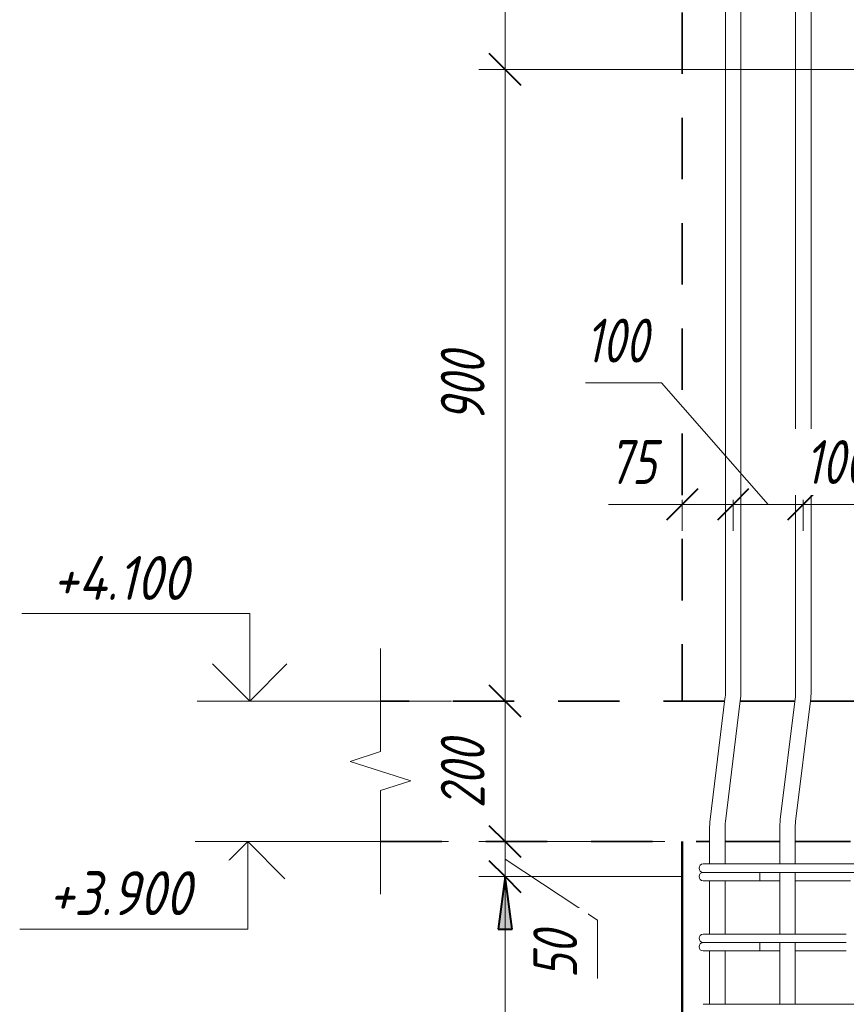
# Model space of a CAD drawing. Header units: millimetres. Extents: x 31181 to 43787, y -118926 to 7424.
# Tile 26 of 37: x 34705 to 35884, y 3668 to 5071. Entities that reach past the tile are written whole.
import ezdxf

# ---------------------------------------------------------------- set-up
doc = ezdxf.new("R2010")
doc.units = ezdxf.units.MM
doc.linetypes.add('01 Штриховая _4 мм_', pattern=[150, 87.5, -62.5])
for name, color, linetype, lineweight in [('A-____-____-DIMS', 211, 'Continuous', 9), ('A-____-____-DIMS-25', 211, 'Continuous', 9), ('A-____-NOTE-TEXT', 131, 'Continuous', 20), ('A-DETL-GENF-OTLN', 92, 'Continuous', 20), ('A-FLOR-____-MCUT', 192, 'Continuous', 50), ('G-____-____-DIMS', 111, 'Continuous', 9), ('S-COLS-____-OTLN', 52, 'Continuous', 20), ('S-RBAR-____-OTLN', 171, 'Continuous', 100)]:
    doc.layers.add(name, color=color, linetype=linetype, lineweight=lineweight)
doc.styles.add('GOST Common_I_5', font='GOST_Common Italic.ttf', dxfattribs={"width": 0.8, "height": 62.5})
doc.styles.add('GOST Common_I_6', font='GOST_Common Italic.ttf', dxfattribs={"width": 0.9, "height": 62.5})
doc.dimstyles.new('ADSK_Для_арматуры_Основной_2_5_мм_шаг_кол-во_Стрелки_точный', dxfattribs={"dimscale": 304.8, "dimtxt": 0.206224, "dimasz": 0, "dimexe": 0.123031, "dimexo": 0.000403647, "dimgap": 0.032808, "dimtad": 1, "dimdec": 0, "dimlfac": 304.8, "dimdsep": 46, "dimtxsty": 'GOST Common_I_5', "dimblk2": 'NONE', "dimsah": 1, "dimcen": 0.09, "dimdle": 0.123031, "dimazin": 0, "dimtfac": 1, "dimtdec": 4, "dimtix": 1, "dimtmove": 0, "dimatfit": 3, "dimfxl": 1, "dimtvp": 1, "dimtfill": 1, "dimtolj": 1, "dimtzin": 0, "dimarcsym": 2})
doc.dimstyles.new('ADSK_Округление_5мм__Узкий__3', dxfattribs={"dimscale": 304.8, "dimtxt": 0.206224, "dimasz": 0.147638, "dimexe": 0.123031, "dimexo": 0.000269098, "dimgap": 0.032808, "dimtad": 1, "dimdec": 0, "dimlfac": 304.8, "dimrnd": 5, "dimdsep": 46, "dimtxsty": 'GOST Common_I_5', "dimblk1": 'OBLIQUE', "dimblk2": 'OBLIQUE', "dimsah": 1, "dimcen": 0.09, "dimdle": 0.123031, "dimazin": 0, "dimtfac": 1, "dimtdec": 4, "dimtix": 1, "dimtmove": 1, "dimatfit": 3, "dimfxl": 1, "dimtvp": 1, "dimtfill": 1, "dimtolj": 1, "dimtzin": 0, "dimlwd": 20, "dimlwe": 20, "dimarcsym": 2})
doc.dimstyles.new('ADSK_Округление_5мм__Узкий__4', dxfattribs={"dimscale": 304.8, "dimtxt": 0.206224, "dimasz": 0.147638, "dimexe": 0.123031, "dimexo": 0.000269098, "dimgap": 0.032808, "dimtad": 1, "dimdec": 0, "dimlfac": 304.8, "dimrnd": 5, "dimdsep": 46, "dimtxsty": 'GOST Common_I_5', "dimblk1": 'OBLIQUE', "dimblk2": 'OBLIQUE', "dimsah": 1, "dimcen": 0.09, "dimdle": 0.123031, "dimazin": 0, "dimtfac": 1, "dimtdec": 4, "dimtix": 1, "dimtmove": 0, "dimatfit": 3, "dimfxl": 1, "dimtvp": 1, "dimtfill": 1, "dimtolj": 1, "dimtzin": 0, "dimlwd": 20, "dimlwe": 20, "dimarcsym": 2})

# ---------------------------------------------------------------- blocks, each defined once
blk = doc.blocks.new('ADSK_Обрыв_Линия - ADSK_Обрыв_линия-1072157-КЖ1_ПЭ_ВЭ1_Армирование_Пилоны_Пм-1_3_1-1')
at = {"layer": 'A-DETL-GENF-OTLN'}
for p, q in [((-1430, 4028.2), (-1430, 4100)), ((-1430, 3900), (-1430, 3972.5))]:
    blk.add_line(p, q, dxfattribs=at)
blk = doc.blocks.new('DIMBLOCK31-КЖ1_ПЭ_ВЭ1_Армирование_Пилоны_Пм-1_3_1-1')
at = {"layer": 'A-____-____-DIMS-25', "lineweight": 40}
for points in [[(35397.4, 3850), (35387.5, 3775), (35407.3, 3775)], [(35397.4, 2950), (35407.3, 3025), (35387.5, 3025)]]:
    blk.add_hatch(color=256, dxfattribs=at).paths.add_polyline_path(points)
at = {"layer": 'A-____-____-DIMS-25'}
for p, q in [((35397.4, 3887.5), (35397.4, 2912.5)), ((35397.4, 3850), (35359.9, 3850)), ((35397.4, 3850), (35636.3, 3850)), ((35397.4, 2950), (35359.9, 2950)), ((35397.4, 2950), (35636.3, 2950))]:
    blk.add_line(p, q, dxfattribs=at)
at = {"layer": 'A-____-____-DIMS-25', "lineweight": 40}
for p, q in [((35397.4, 3850), (35387.5, 3775)), ((35407.3, 3775), (35397.4, 3850)), ((35387.5, 3775), (35407.3, 3775)), ((35407.3, 3025), (35387.5, 3025)), ((35387.5, 3025), (35397.4, 2950)), ((35397.4, 2950), (35407.3, 3025))]:
    blk.add_line(p, q, dxfattribs=at)
at = {"layer": 'A-____-____-DIMS-25', "color": 0, "insert": (35305.7, 3246.6), "char_height": 62.5, "width": 368.194, "attachment_point": 1, "rotation": 90, "line_spacing_factor": 1.022761, "style": 'GOST Common_I_5', "bg_fill": 3, "box_fill_scale": 1.25, "bg_fill_color": 256, "bg_fill_true_color": 13158600, "bg_fill_transparency": 0}
blk.add_mtext('100x9=900', dxfattribs=at)
blk = doc.blocks.new('_None')
blk = doc.blocks.new('DIMBLOCK37-КЖ1_ПЭ_ВЭ1_Армирование_Пилоны_Пм-1_3_1-1')
at = {"layer": 'A-____-____-DIMS-25', "lineweight": 20}
for p, q in [((35397.4, 3937.5), (35397.4, 3812.5)), ((35397.4, 3900), (35359.9, 3900)), ((35397.4, 3900), (35624.9, 3900)), ((35529.3, 3787.8), (35397.4, 3875)), ((35397.4, 3850), (35359.9, 3850)), ((35397.4, 3850), (35648.8, 3850)), ((35529.3, 3705), (35529.3, 3787.8))]:
    blk.add_line(p, q, dxfattribs=at)
at = {"layer": 'A-____-____-DIMS-25', "lineweight": 40}
for p, q in [((35397.4, 3900), (35374.9, 3922.5)), ((35397.4, 3900), (35419.9, 3877.5)), ((35397.4, 3850), (35374.9, 3872.5)), ((35397.4, 3850), (35419.9, 3827.5))]:
    blk.add_line(p, q, dxfattribs=at)
at = {"layer": 'A-____-____-DIMS-25', "color": 0, "lineweight": 20, "insert": (35437.6, 3705), "char_height": 62.5, "width": 84.378, "attachment_point": 1, "rotation": 90, "line_spacing_factor": 1.022761, "style": 'GOST Common_I_5', "bg_fill": 3, "box_fill_scale": 1.25, "bg_fill_color": 256, "bg_fill_true_color": 13158600, "bg_fill_transparency": 0}
blk.add_mtext('50', dxfattribs=at)
blk = doc.blocks.new('_Oblique')
at = {"color": 0, "linetype": 'ByBlock', "lineweight": -2}
blk.add_line((-0.5, -0.5), (0.5, 0.5), dxfattribs=at)
blk = doc.blocks.new('DIMBLOCK39-КЖ1_ПЭ_ВЭ1_Армирование_Пилоны_Пм-1_3_1-1')
at = {"layer": 'A-____-____-DIMS-25', "lineweight": 40}
for p, q in [((35397.4, 5900), (35374.9, 5922.5)), ((35397.4, 5900), (35419.9, 5877.5)), ((35397.4, 5000), (35374.9, 5022.5)), ((35397.4, 5000), (35419.9, 4977.5))]:
    blk.add_line(p, q, dxfattribs=at)
at = {"layer": 'A-____-____-DIMS-25', "lineweight": 20}
for p, q in [((35397.4, 5900), (35359.9, 5900)), ((35397.4, 5900), (35397.4, 5000)), ((35397.4, 5900), (36014.9, 5900)), ((35397.4, 5000), (35359.9, 5000)), ((35397.4, 5000), (36164.9, 5000))]:
    blk.add_line(p, q, dxfattribs=at)
at = {"layer": 'A-____-____-DIMS-25', "color": 0, "lineweight": 20, "insert": (35305.7, 5397.3), "char_height": 62.5, "width": 126.567, "attachment_point": 1, "rotation": 90, "line_spacing_factor": 1.022761, "style": 'GOST Common_I_5', "bg_fill": 3, "box_fill_scale": 1.25, "bg_fill_color": 256, "bg_fill_true_color": 13158600, "bg_fill_transparency": 0}
blk.add_mtext('900', dxfattribs=at)
blk = doc.blocks.new('DIMBLOCK40-КЖ1_ПЭ_ВЭ1_Армирование_Пилоны_Пм-1_3_1-1')
at = {"layer": 'A-____-____-DIMS-25', "lineweight": 40}
for p, q in [((35397.4, 5000), (35374.9, 5022.5)), ((35397.4, 5000), (35419.9, 4977.5)), ((35397.4, 4100), (35374.9, 4122.5)), ((35397.4, 4100), (35419.9, 4077.5))]:
    blk.add_line(p, q, dxfattribs=at)
at = {"layer": 'A-____-____-DIMS-25', "lineweight": 20}
for p, q in [((35397.4, 5000), (35359.9, 5000)), ((35397.4, 5000), (35397.4, 4100)), ((35397.4, 5000), (36164.9, 5000)), ((35397.4, 4100), (35359.9, 4100)), ((35397.4, 4100), (35404.2, 4100))]:
    blk.add_line(p, q, dxfattribs=at)
at = {"layer": 'A-____-____-DIMS-25', "color": 0, "lineweight": 20, "insert": (35305.7, 4497.3), "char_height": 62.5, "width": 126.567, "attachment_point": 1, "rotation": 90, "line_spacing_factor": 1.022761, "style": 'GOST Common_I_5', "bg_fill": 3, "box_fill_scale": 1.25, "bg_fill_color": 256, "bg_fill_true_color": 13158600, "bg_fill_transparency": 0}
blk.add_mtext('900', dxfattribs=at)
blk = doc.blocks.new('DIMBLOCK41-КЖ1_ПЭ_ВЭ1_Армирование_Пилоны_Пм-1_3_1-1')
at = {"layer": 'A-____-____-DIMS-25', "lineweight": 40}
for p, q in [((35397.4, 4100), (35374.9, 4122.5)), ((35397.4, 4100), (35419.9, 4077.5)), ((35397.4, 3900), (35374.9, 3922.5)), ((35397.4, 3900), (35419.9, 3877.5))]:
    blk.add_line(p, q, dxfattribs=at)
at = {"layer": 'A-____-____-DIMS-25', "lineweight": 20}
for p, q in [((35397.4, 4100), (35359.9, 4100)), ((35397.4, 4100), (35397.4, 3862.5)), ((35397.4, 4100), (35404.2, 4100)), ((35397.4, 3900), (35359.9, 3900)), ((35397.4, 3900), (35404.2, 3900))]:
    blk.add_line(p, q, dxfattribs=at)
at = {"layer": 'A-____-____-DIMS-25', "color": 0, "lineweight": 20, "insert": (35305.7, 3947.3), "char_height": 62.5, "width": 126.567, "attachment_point": 1, "rotation": 90, "line_spacing_factor": 1.022761, "style": 'GOST Common_I_5', "bg_fill": 3, "box_fill_scale": 1.25, "bg_fill_color": 256, "bg_fill_true_color": 13158600, "bg_fill_transparency": 0}
blk.add_mtext('200', dxfattribs=at)
blk = doc.blocks.new('Высотные отметки - Стрелка вверх-6399-КЖ1_ПЭ_ВЭ1_Армирование_Пилоны_Пм-1_3_1-1')
at = {"layer": 'A-____-NOTE-TEXT'}
for p, q in [((-1616.5, 4225), (-1941.5, 4225)), ((-1616.5, 4100), (-1616.5, 4225)), ((-1616.5, 4100), (-1669.5, 4153)), ((-1616.5, 4100), (-1563.5, 4153)), ((-1541.5, 4100), (-1691.5, 4100))]:
    blk.add_line(p, q, dxfattribs=at)
blk = doc.blocks.new('Высотные отметки - Стрелка вниз-6400-КЖ1_ПЭ_ВЭ1_Армирование_Пилоны_Пм-1_3_1-1')
at = {"layer": 'A-____-NOTE-TEXT'}
for p, q in [((-1544.4, 3900), (-1694.4, 3900)), ((-1619.4, 3900), (-1672.5, 3847)), ((-1619.4, 3900), (-1619.4, 3775)), ((-1619.4, 3900), (-1566.4, 3847)), ((-1619.4, 3775), (-1944.4, 3775))]:
    blk.add_line(p, q, dxfattribs=at)
blk = doc.blocks.new('DIMBLOCK42-КЖ1_ПЭ_ВЭ1_Армирование_Пилоны_Пм-1_3_1-1')
at = {"layer": 'A-____-____-DIMS-25', "lineweight": 40}
for p, q in [((35649.9, 4380.2), (35672.4, 4402.7)), ((35722.5, 4380.2), (35745, 4402.7)), ((35649.9, 4380.2), (35627.4, 4357.7)), ((35722.5, 4380.2), (35700, 4357.7))]:
    blk.add_line(p, q, dxfattribs=at)
at = {"layer": 'A-____-____-DIMS-25', "lineweight": 20}
for p, q in [((35544.8, 4380.2), (35627.6, 4380.2)), ((35612.4, 4380.2), (35722.5, 4380.2)), ((35627.6, 4380.2), (35686.2, 4380.2)), ((35649.9, 4380.2), (35649.9, 4387)), ((35649.9, 4380.2), (35649.9, 4342.7)), ((35722.5, 4380.2), (35722.5, 4387)), ((35722.5, 4380.2), (35722.5, 4342.7))]:
    blk.add_line(p, q, dxfattribs=at)
at = {"layer": 'A-____-____-DIMS-25', "color": 0, "lineweight": 20, "insert": (35544.8, 4471.9), "char_height": 62.5, "width": 84.378, "attachment_point": 1, "line_spacing_factor": 1.022761, "style": 'GOST Common_I_5', "bg_fill": 3, "box_fill_scale": 1.25, "bg_fill_color": 256, "bg_fill_true_color": 13158600, "bg_fill_transparency": 0}
blk.add_mtext('75', dxfattribs=at)
blk = doc.blocks.new('DIMBLOCK43-КЖ1_ПЭ_ВЭ1_Армирование_Пилоны_Пм-1_3_1-1')
at = {"layer": 'A-____-____-DIMS-25', "lineweight": 20}
for p, q in [((35512, 4553.3), (35620.4, 4553.3)), ((35620.4, 4553.3), (35772.5, 4380.2)), ((35722.5, 4380.2), (35722.5, 4387)), ((35722.5, 4380.2), (35822.5, 4380.2)), ((35722.5, 4380.2), (35722.5, 4342.7)), ((35822.5, 4380.2), (35822.5, 4387)), ((35822.5, 4380.2), (35822.5, 4342.7))]:
    blk.add_line(p, q, dxfattribs=at)
at = {"layer": 'A-____-____-DIMS-25', "lineweight": 40}
for p, q in [((35722.5, 4380.2), (35745, 4402.7)), ((35822.5, 4380.2), (35845, 4402.7)), ((35722.5, 4380.2), (35700, 4357.7)), ((35822.5, 4380.2), (35800, 4357.7))]:
    blk.add_line(p, q, dxfattribs=at)
at = {"layer": 'A-____-____-DIMS-25', "color": 0, "lineweight": 20, "insert": (35512, 4644.9), "char_height": 62.5, "width": 115.061, "attachment_point": 1, "line_spacing_factor": 1.022761, "style": 'GOST Common_I_5', "bg_fill": 3, "box_fill_scale": 1.25, "bg_fill_color": 256, "bg_fill_true_color": 13158600, "bg_fill_transparency": 0}
blk.add_mtext('100', dxfattribs=at)
blk = doc.blocks.new('DIMBLOCK44-КЖ1_ПЭ_ВЭ1_Армирование_Пилоны_Пм-1_3_1-1')
at = {"layer": 'A-____-____-DIMS-25', "lineweight": 40}
for p, q in [((35822.5, 4380.2), (35845, 4402.7)), ((35923.5, 4380.2), (35946, 4402.7)), ((35822.5, 4380.2), (35800, 4357.7)), ((35923.5, 4380.2), (35901, 4357.7))]:
    blk.add_line(p, q, dxfattribs=at)
at = {"layer": 'A-____-____-DIMS-25', "lineweight": 20}
for p, q in [((35822.5, 4380.2), (35822.5, 4387)), ((35822.5, 4380.2), (35923.5, 4380.2)), ((35822.5, 4380.2), (35822.5, 4342.7)), ((35923.5, 4380.2), (35923.5, 4387)), ((35923.5, 4380.2), (35923.5, 4342.7))]:
    blk.add_line(p, q, dxfattribs=at)
at = {"layer": 'A-____-____-DIMS-25', "color": 0, "lineweight": 20, "insert": (35825.1, 4471.9), "char_height": 62.5, "width": 115.061, "attachment_point": 1, "line_spacing_factor": 1.022761, "style": 'GOST Common_I_5', "bg_fill": 3, "box_fill_scale": 1.25, "bg_fill_color": 256, "bg_fill_true_color": 13158600, "bg_fill_transparency": 0}
blk.add_mtext('100', dxfattribs=at)

msp = doc.modelspace()

# ---------------------------------------------------------------- linework, layer by layer
at = {"layer": 'A-____-NOTE-TEXT'}
for p, q in [((35219.9308, 4100), (35219.9308, 4175)), ((35219.9308, 4028.1543), (35176.6058, 4014.0772)), ((35176.6058, 4014.0772), (35219.9308, 4000)), ((35219.9308, 4000), (35263.2321, 3986.25)), ((35219.9308, 3972.5), (35263.2321, 3986.25)), ((35219.9308, 3900), (35219.9308, 3825))]:
    msp.add_line(p, q, dxfattribs=at)
at = {"layer": 'A-FLOR-____-MCUT', "linetype": '01 Штриховая _4 мм_', "lineweight": 35}
for p, q in [((35710.4896, 4100), (35219.9308, 4100)), ((35810.4896, 4100), (35732.6549, 4100)), ((35910.4896, 4100), (35832.6549, 4100)), ((35219.9308, 3900), (35688.9312, 3900)), ((35710.9312, 3900), (35788.9312, 3900)), ((35810.9312, 3900), (35889.9312, 3900))]:
    msp.add_line(p, q, dxfattribs=at)
at = {"layer": 'S-COLS-____-OTLN', "linetype": '01 Штриховая _4 мм_', "lineweight": 35}
msp.add_line((35649.9312, 6581.0472), (35649.9312, 4100.0496), dxfattribs=at)
at = {"layer": 'S-COLS-____-OTLN', "lineweight": 50}
msp.add_line((35649.9312, 3900), (35649.9312, -159.9504), dxfattribs=at)
at = {"layer": 'S-RBAR-____-OTLN', "lineweight": 20}
for p, q in [((35711.5335, 6307.1558), (35711.5335, 4113.8836)), ((35733.5335, 6307.1558), (35733.5335, 4113.8836)), ((35811.5335, 6307.1558), (35811.5335, 4113.8836)), ((35833.5335, 6307.1558), (35833.5335, 4113.8836)), ((35710.8775, 4103.1591), (35689.7511, 3931.098)), ((35732.7136, 4100.478), (35711.5871, 3928.4169)), ((35810.8775, 4103.1591), (35789.7511, 3931.098)), ((35832.7136, 4100.478), (35811.5871, 3928.4169)), ((35688.9312, 3917.6924), (35688.9312, 3868)), ((35710.9312, 3917.6924), (35710.9312, 3868)), ((35788.9312, 3917.6924), (35788.9312, 3868)), ((35810.9312, 3917.6924), (35810.9312, 3868)), ((35679.8398, 3868), (35690.3839, 3868)), ((35690.3839, 3868), (35715.8398, 3868)), ((36033.9312, 3868), (35715.8398, 3868)), ((35679.8398, 3856), (35681.0664, 3856)), ((35679.8398, 3844), (35741.2956, 3844)), ((35681.3899, 3856), (35682.2893, 3856)), ((35682.2857, 3856), (35685.3219, 3856)), ((35685.311, 3856), (35687.5735, 3856)), ((35687.5632, 3856), (35691.7919, 3856)), ((35688.9312, 3844), (35688.9312, 3768)), ((35691.7739, 3856), (35695.0164, 3856)), ((35694.9988, 3856), (35700.1636, 3856)), ((35700.1416, 3856), (35704.0319, 3856)), ((35704.0088, 3856), (35709.8202, 3856)), ((35709.7989, 3856), (35713.925, 3856)), ((35710.9312, 3844), (35710.9312, 3768)), ((35713.9008, 3856), (35715.8398, 3856)), ((36033.9312, 3856), (35715.8398, 3856)), ((35760.5127, 3844), (35741.2956, 3844)), ((35760.5127, 3856), (35760.5127, 3844)), ((35760.5127, 3844), (35788.9312, 3844)), ((35788.9312, 3856), (35788.9312, 3768)), ((35810.9312, 3856), (35810.9312, 3768)), ((35810.9312, 3844), (35889.9312, 3844)), ((35679.8398, 3768), (35690.3839, 3768)), ((35690.3839, 3768), (35715.8398, 3768)), ((35883.6911, 3768), (35715.8398, 3768)), ((35679.8398, 3756), (35681.0664, 3756)), ((35681.3899, 3756), (35682.2893, 3756)), ((35682.2857, 3756), (35685.3219, 3756)), ((35685.311, 3756), (35687.5735, 3756)), ((35687.5632, 3756), (35691.7919, 3756)), ((35691.7739, 3756), (35695.0164, 3756)), ((35694.9988, 3756), (35700.1636, 3756)), ((35700.1416, 3756), (35704.0319, 3756)), ((35704.0088, 3756), (35709.8202, 3756)), ((35709.7989, 3756), (35713.925, 3756)), ((35713.9008, 3756), (35715.8398, 3756)), ((35883.6911, 3756), (35715.8398, 3756)), ((35760.5127, 3756), (35760.5127, 3744)), ((35788.9312, 3756), (35788.9312, 3668)), ((35810.9312, 3756), (35810.9312, 3668)), ((35679.8398, 3744), (35741.2956, 3744)), ((35688.9312, 3744), (35688.9312, 3668)), ((35710.9312, 3744), (35710.9312, 3668)), ((35760.5127, 3744), (35741.2956, 3744)), ((35760.5127, 3744), (35788.9312, 3744)), ((35810.9312, 3744), (35883.6911, 3744)), ((35679.8398, 3668), (35690.3839, 3668)), ((35690.3839, 3668), (35715.8398, 3668)), ((36033.9312, 3668), (35715.8398, 3668))]:
    msp.add_line(p, q, dxfattribs=at)
for centre, radius, start, end in [((35623.5335, 4113.8836), 88, 353, 360), ((35623.5335, 4113.8836), 110, 353, 0), ((35723.5335, 4113.8836), 88, 353, 360), ((35723.5335, 4113.8836), 110, 353, 360), ((35798.9312, 3917.6924), 110, 173, 180), ((35798.9312, 3917.6924), 88, 173, 180), ((35898.9312, 3917.6924), 110, 173, 180), ((35898.9312, 3917.6924), 88, 173, 180), ((35679.8398, 3862), 6, 90, 270), ((35679.8398, 3850), 6, 90, 270), ((35679.8398, 3850), 6, 90, 105), ((35679.8398, 3762), 6, 90, 270), ((35679.8398, 3750), 6, 90, 270), ((35679.8398, 3750), 6, 90, 105)]:
    msp.add_arc(centre, radius, start, end, dxfattribs=at)

# ---------------------------------------------------------------- block references
at = {"layer": 'A-____-NOTE-TEXT'}
for name in ['Высотные отметки - Стрелка вверх-6399-КЖ1_ПЭ_ВЭ1_Армирование_Пилоны_Пм-1_3_1-1', 'Высотные отметки - Стрелка вниз-6400-КЖ1_ПЭ_ВЭ1_Армирование_Пилоны_Пм-1_3_1-1']:
    msp.add_blockref(name, (36649.9308, 0), dxfattribs=at)
at = {"layer": 'A-DETL-GENF-OTLN'}
msp.add_blockref('ADSK_Обрыв_Линия - ADSK_Обрыв_линия-1072157-КЖ1_ПЭ_ВЭ1_Армирование_Пилоны_Пм-1_3_1-1', (36649.9308, 0), dxfattribs=at)

# ---------------------------------------------------------------- texts
at = {"layer": 'G-____-____-DIMS', "lineweight": 20, "insert": (34752.1986, 4306.6768), "char_height": 62.5, "width": 254.942836, "attachment_point": 1, "line_spacing_factor": 1.022761, "style": 'GOST Common_I_6', "bg_fill": 3, "box_fill_scale": 1.25, "bg_fill_color": 256, "bg_fill_true_color": 13158600, "bg_fill_transparency": 0}
msp.add_mtext('+4.100', dxfattribs=at)

# ---------------------------------------------------------------- next in the draw order: texts
at = {"layer": 'G-____-____-DIMS', "lineweight": 20, "insert": (34746.4356, 3857.6392), "char_height": 62.5, "width": 261.731255, "attachment_point": 1, "line_spacing_factor": 1.022761, "style": 'GOST Common_I_6', "bg_fill": 3, "box_fill_scale": 1.25, "bg_fill_color": 256, "bg_fill_true_color": 13158600, "bg_fill_transparency": 0}
msp.add_mtext('+3.900', dxfattribs=at)

# ---------------------------------------------------------------- next in the draw order: dimensions: what is measured, and where the dimension line sits
at = {"layer": 'A-____-____-DIMS', "lineweight": 20}
dim = msp.add_linear_dim(base=(35397.3831, 5000), p1=(36039.9312, 5900), p2=(36189.9312, 5000), angle=90, dimstyle='ADSK_Округление_5мм__Узкий__4', override={"dimpost": '<>', "dimfxl": 912.41438}, dxfattribs=at)
dim.commit()
dim.dimension.update_dxf_attribs({"geometry": 'DIMBLOCK39-КЖ1_ПЭ_ВЭ1_Армирование_Пилоны_Пм-1_3_1-1', "text_midpoint": (35355.7306, 5450)})
at = {"layer": 'A-____-____-DIMS'}
dim = msp.add_linear_dim(base=(35397.3831, 2950), p1=(35673.8398, 3850), p2=(35673.8398, 2950), angle=90, text='100x9=900', dimstyle='ADSK_Для_арматуры_Основной_2_5_мм_шаг_кол-во_Стрелки_точный', override={"dimpost": '<>', "dimblk1": 'None', "dimblk2": 'None', "dimsah": 1, "dimfxl": 900}, dxfattribs=at)
dim.commit()
dim.dimension.update_dxf_attribs({"geometry": 'DIMBLOCK31-КЖ1_ПЭ_ВЭ1_Армирование_Пилоны_Пм-1_3_1-1', "text_midpoint": (35356.1331, 3400)})

# ---------------------------------------------------------------- next in the draw order: dimensions: what is measured, and where the dimension line sits
at = {"layer": 'A-____-____-DIMS', "lineweight": 20}
dim = msp.add_linear_dim(base=(35397.3831, 4100), p1=(36189.9312, 5000), p2=(35429.2029, 4100), angle=90, dimstyle='ADSK_Округление_5мм__Узкий__4', override={"dimpost": '<>', "dimfxl": 1178.434359}, dxfattribs=at)
dim.commit()
dim.dimension.update_dxf_attribs({"geometry": 'DIMBLOCK40-КЖ1_ПЭ_ВЭ1_Армирование_Пилоны_Пм-1_3_1-1', "text_midpoint": (35355.7306, 4550)})
dim = msp.add_linear_dim(base=(35397.3831, 3850), p1=(35649.9312, 3900), p2=(35673.8398, 3850), angle=90, dimstyle='ADSK_Округление_5мм__Узкий__3', override={"dimpost": '<>', "dimfxl": 55.42221}, dxfattribs=at)
dim.commit()
dim.dimension.update_dxf_attribs({"geometry": 'DIMBLOCK37-КЖ1_ПЭ_ВЭ1_Армирование_Пилоны_Пм-1_3_1-1', "text_midpoint": (35479.2956, 3747.2155), "dimtype": 160, "text_rotation": 90})

# ---------------------------------------------------------------- next in the draw order: dimensions: what is measured, and where the dimension line sits
dim = msp.add_linear_dim(base=(35722.5335, 4380.2008), p1=(35649.9312, 4412.0206), p2=(35722.5335, 4412.0206), dimstyle='ADSK_Округление_5мм__Узкий__3', override={"dimpost": '<>', "dimfxl": 72.602308}, dxfattribs=at)
dim.commit()
dim.dimension.update_dxf_attribs({"geometry": 'DIMBLOCK42-КЖ1_ПЭ_ВЭ1_Армирование_Пилоны_Пм-1_3_1-1', "text_midpoint": (35586.9444, 4430.2109), "dimtype": 160})
dim = msp.add_linear_dim(base=(35397.3831, 3900), p1=(35429.2029, 4100), p2=(35429.2029, 3900), angle=90, dimstyle='ADSK_Округление_5мм__Узкий__4', override={"dimpost": '<>', "dimfxl": 200}, dxfattribs=at)
dim.commit()
dim.dimension.update_dxf_attribs({"geometry": 'DIMBLOCK41-КЖ1_ПЭ_ВЭ1_Армирование_Пилоны_Пм-1_3_1-1', "text_midpoint": (35356.1331, 4000)})

# ---------------------------------------------------------------- next in the draw order: linework, layer by layer
at = {"layer": 'G-____-____-DIMS', "lineweight": 20}
for p, q in [((35321.0066, 4100), (35033.4248, 4100)), ((35316.6049, 3900), (35030.4903, 3900))]:
    msp.add_line(p, q, dxfattribs=at)

# ---------------------------------------------------------------- next in the draw order: dimensions: what is measured, and where the dimension line sits
at = {"layer": 'A-____-____-DIMS', "lineweight": 20}
dim = msp.add_linear_dim(base=(35822.5335, 4380.2008), p1=(35722.5335, 4412.0206), p2=(35822.5335, 4412.0206), dimstyle='ADSK_Округление_5мм__Узкий__3', override={"dimpost": '<>', "dimfxl": 100}, dxfattribs=at)
dim.commit()
dim.dimension.update_dxf_attribs({"geometry": 'DIMBLOCK43-КЖ1_ПЭ_ВЭ1_Армирование_Пилоны_Пм-1_3_1-1', "text_midpoint": (35569.5311, 4603.271), "dimtype": 160})

# ---------------------------------------------------------------- next in the draw order: dimensions: what is measured, and where the dimension line sits
dim = msp.add_linear_dim(base=(35923.5335, 4380.2008), p1=(35822.5335, 4412.0206), p2=(35923.5335, 4412.0206), dimstyle='ADSK_Округление_5мм__Узкий__4', override={"dimpost": '<>', "dimfxl": 101}, dxfattribs=at)
dim.commit()
dim.dimension.update_dxf_attribs({"geometry": 'DIMBLOCK44-КЖ1_ПЭ_ВЭ1_Армирование_Пилоны_Пм-1_3_1-1', "text_midpoint": (35873.0335, 4421.8533)})

doc.saveas('drawing.dxf')
